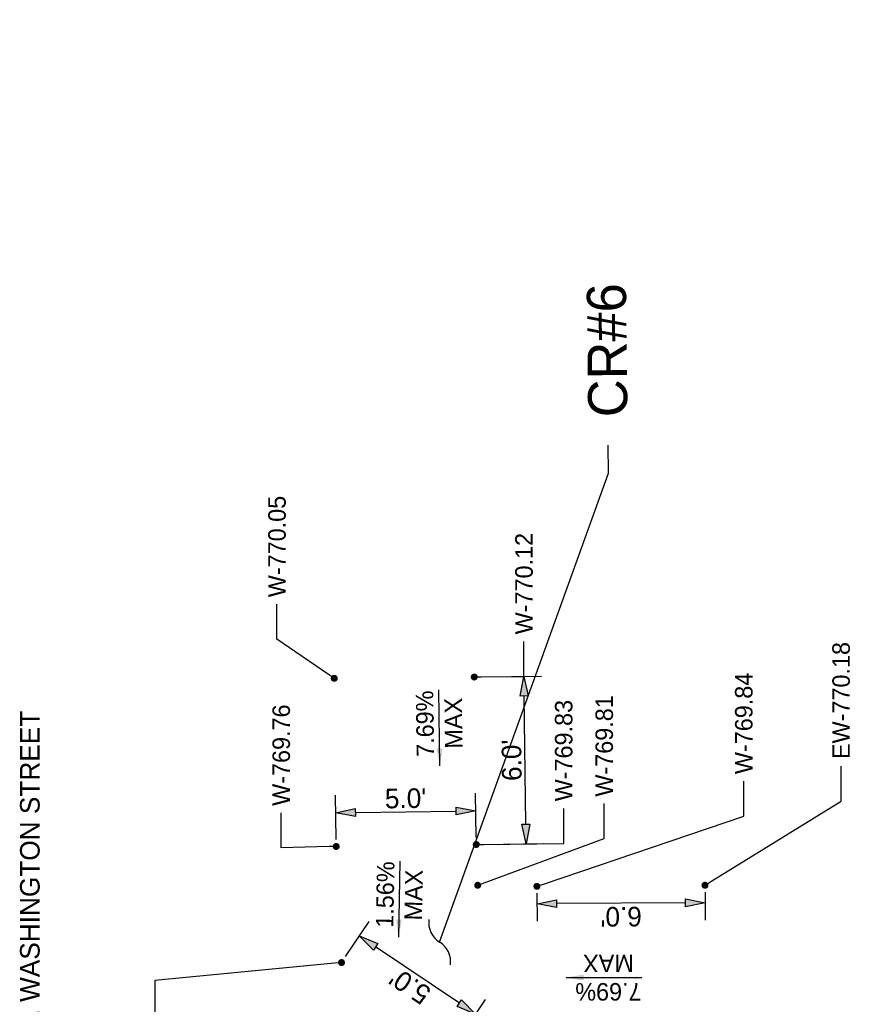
# Model space of a CAD drawing. Header units: feet. Extents: x -492 to 168779, y -198 to 321452.
# Tile 30 of 36: x 168731 to 168761, y 320966 to 321001. Entities that reach past the tile are written whole.
import ezdxf
from ezdxf import colors
from ezdxf.entities.mleader import LeaderData, LeaderLine
from ezdxf.math import Vec2, Vec3

# ---------------------------------------------------------------- set-up
doc = ezdxf.new("R2010")
doc.units = ezdxf.units.FT
doc.header["$MEASUREMENT"] = 0
doc.layers.add('DT_P_Text', color=3, linetype='Continuous')
doc.layers.add('PV_P_Text1', color=8, linetype='Continuous')
doc.styles.add('Slanted-Normal', font='font31.shx', dxfattribs={"height": 0.14})
doc.styles.get("Standard").update_dxf_attribs({"font": 'font31.shx'})
doc.styles.add('Style-font31', font='font31.shx')
doc.dimstyles.new('Dec-1  Slanted', dxfattribs={"dimtxt": 0.14, "dimasz": 0.14, "dimexe": 0.07, "dimexo": 0.07, "dimgap": 0.07, "dimtad": 1, "dimdec": 1, "dimzin": 3, "dimdsep": 46, "dimtxsty": 'Slanted-Normal', "dimblk": 'Dim1', "dimcen": 0, "dimclrd": 95, "dimclre": 95, "dimclrt": 7, "dimadec": 1, "dimazin": 3, "dimtfac": 1, "dimtdec": 1, "dimtix": 1, "dimtofl": 0, "dimtmove": 1, "dimatfit": 3, "dimldrblk": 'Dim1', "dimfxl": 1, "dimtolj": 1, "dimtzin": 0, "dimlwd": -1, "dimlwe": -1, "dimarcsym": 0})

# ---------------------------------------------------------------- blocks, each defined once
blk = doc.blocks.new('_Integral')
at = {"color": 0, "linetype": 'ByBlock', "lineweight": -2}
for centre, start, end in [((0.445, -0.091), 102, 168), ((-0.445, 0.091), 282, 348)]:
    blk.add_arc(centre, 0.454, start, end, dxfattribs=at)
blk = doc.blocks.new('_Dot')
at = {"color": 0, "linetype": 'ByBlock', "lineweight": -2}
blk.add_line((-0.5, 0), (-1, 0), dxfattribs=at)
at = {"color": 0, "linetype": 'ByBlock', "const_width": 0.5}
blk.add_lwpolyline([(-0.25, 0, 1), (0.25, 0, 1)], format="xyb", close=True, dxfattribs=at)
blk = doc.blocks.new('Dim1')
h = blk.add_hatch(color=4)
h.dxf.hatch_style = 1
h.paths.add_polyline_path([(0, 0), (-1, -0.2), (-1, 0.2)])
at = {"color": 4}
blk.add_lwpolyline([(0, 0), (-1, -0.2), (-1, 0.2), (0, 0)], dxfattribs=at)
blk = doc.blocks.new('*D1454')
at = {"layer": 'Defpoints', "color": 0, "transparency": 16777216}
for p in [(168747.136, 320972.726), (168742.154, 320971.45, 1609.076), (168747.153, 320971.52, 1609.076)]:
    blk.add_point(p, dxfattribs=at)
at = {"layer": 'PV_P_Text1', "color": 95, "linetype": 'Continuous', "transparency": 16777216}
for p, q in [((168747.15, 320971.77), (168747.127, 320973.35)), ((168742.15, 320971.7), (168742.128, 320973.28)), ((168742.837, 320972.665), (168746.436, 320972.716))]:
    blk.add_line(p, q, dxfattribs=at)
at = {"layer": 'PV_P_Text1', "color": 95, "transparency": 16777216, "xscale": 0.7000000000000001, "yscale": 0.7000000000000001, "zscale": 0.7000000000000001}
for p, rotation in [((168742.137, 320972.655), 180.8079254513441), ((168747.136, 320972.726), 0.807925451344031)]:
    blk.add_blockref('Dim1', p, dxfattribs=dict(at, rotation=rotation))
at = {"layer": 'PV_P_Text1', "color": 7, "transparency": 16777216, "insert": (168744.63, 320973.165), "char_height": 0.7, "attachment_point": 5, "rotation": 0.8079, "style": 'Slanted-Normal'}
blk.add_mtext("\\A1;5.0'", dxfattribs=at)
blk = doc.blocks.new('*D1470')
at = {"layer": 'Defpoints', "color": 0, "transparency": 16777216}
for p in [(168742.978, 320968.253), (168742.343, 320967.309, 1609.076), (168746.495, 320964.518, 1609.076)]:
    blk.add_point(p, dxfattribs=at)
at = {"layer": 'PV_P_Text1', "color": 95, "linetype": 'Continuous', "transparency": 16777216}
for p, q in [((168742.483, 320967.516), (168743.327, 320968.772)), ((168746.549, 320965.853), (168743.559, 320967.863)), ((168746.634, 320964.726), (168747.478, 320965.981))]:
    blk.add_line(p, q, dxfattribs=at)
at = {"layer": 'PV_P_Text1', "color": 95, "transparency": 16777216}
for p, xscale, yscale, zscale, rotation in [((168742.978, 320968.253), 0.7000000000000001, 0.7000000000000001, 0.7000000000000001, 146.0912899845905), ((168747.129, 320965.463), 0.7, 0.7, 0.7, 326.0912899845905)]:
    blk.add_blockref('Dim1', p, dxfattribs=dict(at, xscale=xscale, yscale=yscale, zscale=zscale, rotation=rotation))
at = {"layer": 'PV_P_Text1', "color": 7, "transparency": 16777216, "insert": (168744.789, 320966.464), "char_height": 0.7, "attachment_point": 5, "rotation": 146.0913, "style": 'Slanted-Normal'}
blk.add_mtext("\\A1;5.0'", dxfattribs=at)
blk = doc.blocks.new('*D1471')
at = {"layer": 'Defpoints', "color": 0, "transparency": 16777216}
for p in [(168749.318, 320970.026, 1609.076), (168755.318, 320970.063, 1609.076), (168749.322, 320969.403)]:
    blk.add_point(p, dxfattribs=at)
at = {"layer": 'PV_P_Text1', "color": 95, "linetype": 'Continuous', "transparency": 16777216}
for p, q in [((168755.319, 320969.813), (168755.326, 320968.816)), ((168749.32, 320969.776), (168749.326, 320968.778)), ((168754.622, 320969.437), (168750.022, 320969.408))]:
    blk.add_line(p, q, dxfattribs=at)
at = {"layer": 'PV_P_Text1', "color": 95, "transparency": 16777216, "xscale": 0.7000000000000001, "yscale": 0.7000000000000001, "zscale": 0.7000000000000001}
for p, rotation in [((168749.322, 320969.403), 180.3576453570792), ((168755.322, 320969.441), 0.3576453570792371)]:
    blk.add_blockref('Dim1', p, dxfattribs=dict(at, rotation=rotation))
at = {"layer": 'PV_P_Text1', "color": 7, "transparency": 16777216, "insert": (168752.325, 320968.947), "char_height": 0.7, "attachment_point": 5, "rotation": 180.3576, "style": 'Slanted-Normal'}
blk.add_mtext("\\A1;6.0'", dxfattribs=at)
blk = doc.blocks.new('*D1473')
at = {"layer": 'Defpoints', "color": 0, "transparency": 16777216}
for p in [(168747.082, 320977.501, 1609.076), (168748.856, 320977.524), (168747.159, 320971.52, 1609.076)]:
    blk.add_point(p, dxfattribs=at)
at = {"layer": 'PV_P_Text1', "color": 95, "linetype": 'Continuous', "transparency": 16777216}
for p, q in [((168747.332, 320977.505), (168749.481, 320977.532)), ((168748.924, 320972.243), (168748.865, 320976.824)), ((168747.409, 320971.524), (168749.558, 320971.551))]:
    blk.add_line(p, q, dxfattribs=at)
at = {"layer": 'PV_P_Text1', "color": 95, "transparency": 16777216, "xscale": 0.7000000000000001, "yscale": 0.7000000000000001, "zscale": 0.7000000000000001}
for p, rotation in [((168748.856, 320977.524), 90.73689697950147), ((168748.933, 320971.543), 270.7368969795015)]:
    blk.add_blockref('Dim1', p, dxfattribs=dict(at, rotation=rotation))
at = {"layer": 'PV_P_Text1', "color": 7, "transparency": 16777216, "insert": (168748.42, 320974.528), "char_height": 0.7, "attachment_point": 5, "rotation": 90.7369, "style": 'Slanted-Normal'}
blk.add_mtext("\\A1;6.0'", dxfattribs=at)

msp = doc.modelspace()

# ---------------------------------------------------------------- linework, layer by layer
at = {"layer": 'PV_P_Text1', "color": 7, "linetype": 'ByBlock', "lineweight": -2, "elevation": -1013.439}
for points in [[(168745.85295, 320974.32609), (168745.81632, 320977.03821)], [(168750.35696, 320966.76801), (168753.06933, 320966.77104)]]:
    msp.add_lwpolyline(points, dxfattribs=at)
at = {"layer": 'PV_P_Text1', "color": 7, "linetype": 'ByBlock', "lineweight": -2}
msp.add_lwpolyline([(168744.38345, 320968.20937), (168744.43252, 320970.9213)], dxfattribs=at)
at = {"layer": 'PV_P_Text1', "color": 7}
for points in [[(168745.74035, 320974.94962, -1013.439), (168745.85295, 320974.32609, -1013.439), (168745.94866, 320974.95244, -1013.439)], [(168744.29061, 320968.83616), (168744.38345, 320968.20937), (168744.49891, 320968.83239)], [(168750.98208, 320966.66454, -1013.439), (168750.35696, 320966.76801, -1013.439), (168750.98185, 320966.87288, -1013.439)]]:
    msp.add_solid(points, dxfattribs=at)

# ---------------------------------------------------------------- texts
at = {"layer": 'PV_P_Text1', "color": 7, "char_height": 0.625, "attachment_point": 5}
for s, insert, rotation in [('7.69%', (168745.32616, 320975.83412, -1013.439), 90.773753), ('MAX', (168746.33881, 320975.8478, -1013.439), 90.773753), ('1.56%', (168743.90457, 320969.7333), 88.963298), ('MAX', (168744.91715, 320969.71497), 88.963298), ('MAX', (168751.87141, 320967.27608, -1013.439), 180.064084), ('7.69%', (168751.87254, 320966.26333, -1013.439), 180.064084)]:
    msp.add_mtext(s, dxfattribs=dict(at, insert=insert, rotation=rotation))
at = {"layer": 'PV_P_Text1', "insert": (168730.86747, 320964.70091), "char_height": 0.7, "attachment_point": 1, "rotation": 90}
msp.add_mtext_dynamic_manual_height_columns('N. WASHINGTON STREET', width=12.5453557, gutter_width=14, heights=[0], dxfattribs=at)

# ---------------------------------------------------------------- dimensions: what is measured, and where the dimension line sits
at = {"layer": 'PV_P_Text1', "color": 7}
for p1, p2, distance, override, picture, middle in [((168747.15941, 320971.52049), (168747.08248, 320977.50138), -1.77403, {"dimscale": 0, "dimexe": 0.125, "dimexo": 0.05, "dimgap": 0.025, "dimtad": 4, "dimpost": "'"}, '*D1473', (168748.41987, 320974.52764, -1609.076)), ((168742.15366, 320971.44995), (168747.15316, 320971.52045), 1.20517, {"dimscale": 0, "dimexe": 0.125, "dimexo": 0.05, "dimgap": 0.025, "dimpost": "'"}, '*D1454', (168744.62972, 320973.1652, -1609.076)), ((168755.31788, 320970.06333), (168749.318, 320970.02587), 0.62245, {"dimscale": 0, "dimexe": 0.125, "dimexo": 0.05, "dimgap": 0.025, "dimtad": 4, "dimpost": "'"}, '*D1471', (168752.32479, 320968.94717, -1609.076)), ((168746.49467, 320964.51836), (168742.34318, 320967.30896), -1.13786, {"dimscale": 0, "dimexe": 0.125, "dimexo": 0.05, "dimgap": 0.025, "dimtad": 4, "dimpost": "'"}, '*D1470', (168744.78872, 320966.46379, -1609.076))]:
    dim = msp.add_aligned_dim(p1=p1, p2=p2, distance=distance, dimstyle='Dec-1  Slanted', override=override, dxfattribs=at)
    dim.commit()
    dim.dimension.update_dxf_attribs({"geometry": picture, "text_midpoint": middle})

# ---------------------------------------------------------------- leaders
at = {"layer": 'DT_P_Text'}
ml = msp.add_multileader_mtext('Standard', dxfattribs=at)
ml.set_content('CR#6', color=256, style='Style-font31')
ml.set_leader_properties()
ml.set_arrow_properties(name='INTEGRAL')
ml.build(insert=Vec2(0, 0))
ml.multileader.update_dxf_attribs({"text_right_attachment_type": 3, "dogleg_length": 0.1, "arrow_head_size": 1.8, "scale": 10})
ctx = ml.context
ctx.base_point, ctx.scale, ctx.char_height, ctx.arrow_head_size, ctx.landing_gap_size, ctx.plane_origin, ctx.plane_x_axis, ctx.plane_y_axis = Vec3(168751.86428, 320985.77912), 10, 1.4, 1.8, 1, Vec3(168647.48306, 320946.16423), Vec3(-0.01181455, 0.99993021), Vec3(-0.99993021, -0.01181455)
ctx.right_attachment = 3
notes = []
notes.append((ctx, [(1, (1, 1, 0), (168751.87609, 320984.77919), (-0.01181455, 0.99993021), 1, [(0, [(168745.84658, 320968.03206)], 0, [])])]))
ctx.mtext.insert, ctx.mtext.text_direction, ctx.mtext.rotation, ctx.mtext.width, ctx.mtext.flow_direction = Vec3(168751.15251, 320986.77078), Vec3(-0.01181455, 0.99993021), 1.58261115, 6.529367, 5
ml = msp.add_multileader_mtext('Standard', dxfattribs=at)
ml.set_content('CR#5', color=256, style='Style-font31')
ml.set_leader_properties()
ml.set_arrow_properties(name='INTEGRAL')
ml.build(insert=Vec2(0, 0))
ml.multileader.update_dxf_attribs({"text_right_attachment_type": 3, "dogleg_length": 0.1, "arrow_head_size": 1.8, "scale": 10})
ctx = ml.context
ctx.base_point, ctx.scale, ctx.char_height, ctx.arrow_head_size, ctx.landing_gap_size, ctx.plane_origin, ctx.plane_x_axis, ctx.plane_y_axis = Vec3(168753.57263, 321027.62165), 10, 1.4, 1.8, 1, Vec3(168641.29012, 321019.68469), Vec3(-0.01181455, 0.99993021), Vec3(-0.99993021, -0.01181455)
ctx.right_attachment, ctx.text_align_type = 3, 2
notes.append((ctx, [(0, (1, 1, 0), (168753.47733, 321035.68776), (0.01181455, -0.99993021), 1, [(0, [(168740.97718, 321043.53293)], 0, [])])]))
ctx.mtext.insert, ctx.mtext.text_direction, ctx.mtext.rotation, ctx.mtext.width, ctx.mtext.alignment, ctx.mtext.flow_direction = Vec3(168752.80101, 321033.67963), Vec3(-0.01181455, 0.99993021), 1.58261115, 6.529367, 3, 5
at = {"layer": 'PV_P_Text1', "color": 7}
ml = msp.add_multileader_mtext('Standard', dxfattribs=at)
ml.set_content('W-770.05', color=7)
ml.set_leader_properties()
ml.set_arrow_properties(name='DOT')
ml.build(insert=Vec2(0, 0))
ml.multileader.update_dxf_attribs({"text_right_attachment_type": 2, "dogleg_length": 0.25, "arrow_head_size": 0.25, "scale": 5})
ctx = ml.context
ctx.base_point, ctx.scale, ctx.char_height, ctx.arrow_head_size, ctx.landing_gap_size, ctx.plane_origin, ctx.plane_x_axis, ctx.plane_y_axis = Vec3(168740.03961, 320980.10049), 5, 0.625, 0.25, 0.25, Vec3(168749.98554, 320992.60717), Vec3(0, 1), Vec3(-1, 0)
ctx.right_attachment = 2
notes.append((ctx, [(1, (1, 1, 0), (168740.03961, 320978.85049), (0, 1), 1.25, [(0, [(168742.08271, 320977.4549)], 0, [])])]))
ctx.mtext.insert, ctx.mtext.text_direction, ctx.mtext.rotation, ctx.mtext.flow_direction = Vec3(168739.72711, 320980.35049), Vec3(0, 1), 1.57079633, 5
ml = msp.add_multileader_mtext('Standard', dxfattribs=at)
ml.set_content('W-770.12', color=7)
ml.set_leader_properties()
ml.set_arrow_properties(name='DOT')
ml.build(insert=Vec2(0, 0))
ml.multileader.update_dxf_attribs({"text_right_attachment_type": 2, "dogleg_length": 0.25, "arrow_head_size": 0.25, "scale": 5})
ctx = ml.context
ctx.base_point, ctx.scale, ctx.char_height, ctx.arrow_head_size, ctx.landing_gap_size, ctx.plane_origin, ctx.plane_x_axis, ctx.plane_y_axis = Vec3(168748.85637, 320978.7742), 5, 0.625, 0.25, 0.25, Vec3(168754.9853, 320992.65364), Vec3(0, 1), Vec3(-1, 0)
ctx.right_attachment = 2
notes.append((ctx, [(1, (1, 1, 0), (168748.85637, 320977.5242), (0, 1), 1.25, [(0, [(168747.08248, 320977.50138)], 0, [])])]))
ctx.mtext.insert, ctx.mtext.text_direction, ctx.mtext.rotation, ctx.mtext.flow_direction = Vec3(168748.54387, 320979.0242), Vec3(0, 1), 1.57079633, 5
ml = msp.add_multileader_mtext('Standard', dxfattribs=at)
ml.set_content('EW-770.18', color=7)
ml.set_leader_properties()
ml.set_arrow_properties(name='DOT')
ml.build(insert=Vec2(0, 0))
ml.multileader.update_dxf_attribs({"text_right_attachment_type": 2, "dogleg_length": 0.25, "arrow_head_size": 0.25, "scale": 5})
ctx = ml.context
ctx.base_point, ctx.scale, ctx.char_height, ctx.arrow_head_size, ctx.landing_gap_size, ctx.plane_origin, ctx.plane_x_axis, ctx.plane_y_axis = Vec3(168760.17591, 320974.32111), 5, 0.625, 0.25, 0.25, Vec3(168763.2207, 320985.21559), Vec3(0, 1), Vec3(-1, 0)
ctx.right_attachment = 2
notes.append((ctx, [(1, (1, 1, 0), (168760.17591, 320973.07111), (0, 1), 1.25, [(0, [(168755.31788, 320970.06333)], 0, [])])]))
ctx.mtext.insert, ctx.mtext.text_direction, ctx.mtext.rotation, ctx.mtext.flow_direction = Vec3(168759.86341, 320974.57111), Vec3(0, 1), 1.57079633, 5
ml = msp.add_multileader_mtext('Standard', dxfattribs=at)
ml.set_content('W-769.84', color=7)
ml.set_leader_properties()
ml.set_arrow_properties(name='DOT')
ml.build(insert=Vec2(0, 0))
ml.multileader.update_dxf_attribs({"text_right_attachment_type": 2, "dogleg_length": 0.25, "arrow_head_size": 0.25, "scale": 5})
ctx = ml.context
ctx.base_point, ctx.scale, ctx.char_height, ctx.arrow_head_size, ctx.landing_gap_size, ctx.plane_origin, ctx.plane_x_axis, ctx.plane_y_axis = Vec3(168756.70259, 320973.78324), 5, 0.625, 0.25, 0.25, Vec3(168757.22082, 320985.17814), Vec3(0, 1), Vec3(-1, 0)
ctx.right_attachment = 2
notes.append((ctx, [(1, (1, 1, 0), (168756.70259, 320972.53324), (0, 1), 1.25, [(0, [(168749.318, 320970.02587)], 0, [])])]))
ctx.mtext.insert, ctx.mtext.text_direction, ctx.mtext.rotation, ctx.mtext.flow_direction = Vec3(168756.39009, 320974.03324), Vec3(0, 1), 1.57079633, 5
ml = msp.add_multileader_mtext('Standard', dxfattribs=at)
ml.set_content('W-769.81', color=7)
ml.set_leader_properties()
ml.set_arrow_properties(name='DOT')
ml.build(insert=Vec2(0, 0))
ml.multileader.update_dxf_attribs({"text_right_attachment_type": 2, "dogleg_length": 0.25, "arrow_head_size": 0.25, "scale": 5})
ctx = ml.context
ctx.base_point, ctx.scale, ctx.char_height, ctx.arrow_head_size, ctx.landing_gap_size, ctx.plane_origin, ctx.plane_x_axis, ctx.plane_y_axis = Vec3(168751.7208, 320972.9785), 5, 0.625, 0.25, 0.25, Vec3(168755.10752, 320985.21497), Vec3(0, 1), Vec3(-1, 0)
ctx.right_attachment = 2
notes.append((ctx, [(1, (1, 1, 0), (168751.7208, 320971.7285), (0, 1), 1.25, [(0, [(168747.20469, 320970.06271)], 0, [])])]))
ctx.mtext.insert, ctx.mtext.text_direction, ctx.mtext.rotation, ctx.mtext.flow_direction = Vec3(168751.4083, 320973.2285), Vec3(0, 1), 1.57079633, 5
ml = msp.add_multileader_mtext('Standard', dxfattribs=at)
ml.set_content('W-769.76', color=7)
ml.set_leader_properties()
ml.set_arrow_properties(name='DOT')
ml.build(insert=Vec2(0, 0))
ml.multileader.update_dxf_attribs({"text_right_attachment_type": 2, "dogleg_length": 0.25, "arrow_head_size": 0.25, "scale": 5})
ctx = ml.context
ctx.base_point, ctx.scale, ctx.char_height, ctx.arrow_head_size, ctx.landing_gap_size, ctx.plane_origin, ctx.plane_x_axis, ctx.plane_y_axis = Vec3(168740.19035, 320972.6488), 5, 0.625, 0.25, 0.25, Vec3(168750.05648, 320986.60221), Vec3(0, 1), Vec3(-1, 0)
ctx.right_attachment = 2
notes.append((ctx, [(1, (1, 1, 0), (168740.19035, 320971.3988), (0, 1), 1.25, [(0, [(168742.15366, 320971.44995)], 0, [])])]))
ctx.mtext.insert, ctx.mtext.text_direction, ctx.mtext.rotation, ctx.mtext.flow_direction = Vec3(168739.87785, 320972.8988), Vec3(0, 1), 1.57079633, 5
ml = msp.add_multileader_mtext('Standard', dxfattribs=at)
ml.set_content('W-769.83', color=7)
ml.set_leader_properties()
ml.set_arrow_properties(name='DOT')
ml.build(insert=Vec2(0, 0))
ml.multileader.update_dxf_attribs({"text_right_attachment_type": 2, "dogleg_length": 0.25, "arrow_head_size": 0.25, "scale": 5})
ctx = ml.context
ctx.base_point, ctx.scale, ctx.char_height, ctx.arrow_head_size, ctx.landing_gap_size, ctx.plane_origin, ctx.plane_x_axis, ctx.plane_y_axis = Vec3(168750.27321, 320972.81054), 5, 0.625, 0.25, 0.25, Vec3(168755.05165, 320986.98016), Vec3(0, 1), Vec3(-1, 0)
ctx.right_attachment = 2
notes.append((ctx, [(1, (1, 1, 0), (168750.27321, 320971.56054), (0, 1), 1.25, [(0, [(168747.15316, 320971.52045)], 0, [])])]))
ctx.mtext.insert, ctx.mtext.text_direction, ctx.mtext.rotation, ctx.mtext.width, ctx.mtext.flow_direction = Vec3(168749.96071, 320973.06054), Vec3(0, 1), 1.57079633, 2.012855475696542e-17, 5
ml = msp.add_multileader_mtext('Standard', dxfattribs=at)
ml.set_content('W-769.70', color=7)
ml.set_leader_properties()
ml.set_arrow_properties(name='DOT')
ml.build(insert=Vec2(0, 0))
ml.multileader.update_dxf_attribs({"text_right_attachment_type": 2, "dogleg_length": 0.25, "arrow_head_size": 0.25, "scale": 5})
ctx = ml.context
ctx.base_point, ctx.scale, ctx.char_height, ctx.arrow_head_size, ctx.landing_gap_size, ctx.plane_origin, ctx.plane_x_axis, ctx.plane_y_axis = Vec3(168735.68142, 320960.72958), 5, 0.625, 0.25, 0.25, Vec3(168750.24609, 320982.45517), Vec3(0, 1), Vec3(-1, 0)
ctx.right_attachment, ctx.text_align_type = 2, 2
notes.append((ctx, [(0, (1, 1, 0), (168735.68142, 320966.66112), (0, -1), 1.25, [(0, [(168742.34327, 320967.3029)], 0, [])])]))
ctx.mtext.insert, ctx.mtext.text_direction, ctx.mtext.rotation, ctx.mtext.alignment, ctx.mtext.flow_direction = Vec3(168735.36892, 320965.16112), Vec3(0, 1), 1.57079633, 3, 5
for ctx, leaders in notes:
    for number, flags, end, landing, length, lines in leaders:
        leader = LeaderData()
        leader.index, (leader.has_last_leader_line, leader.has_dogleg_vector, leader.attachment_direction) = number, flags
        leader.last_leader_point, leader.dogleg_vector, leader.dogleg_length = Vec3(end), Vec3(landing), length
        for number, points, colour, breaks in lines:
            line = LeaderLine()
            line.index, line.vertices, line.color, line.breaks = number, Vec3.list(points), colors.encode_raw_color(colour), breaks
            leader.lines.append(line)
        ctx.leaders.append(leader)

doc.saveas('drawing.dxf')
